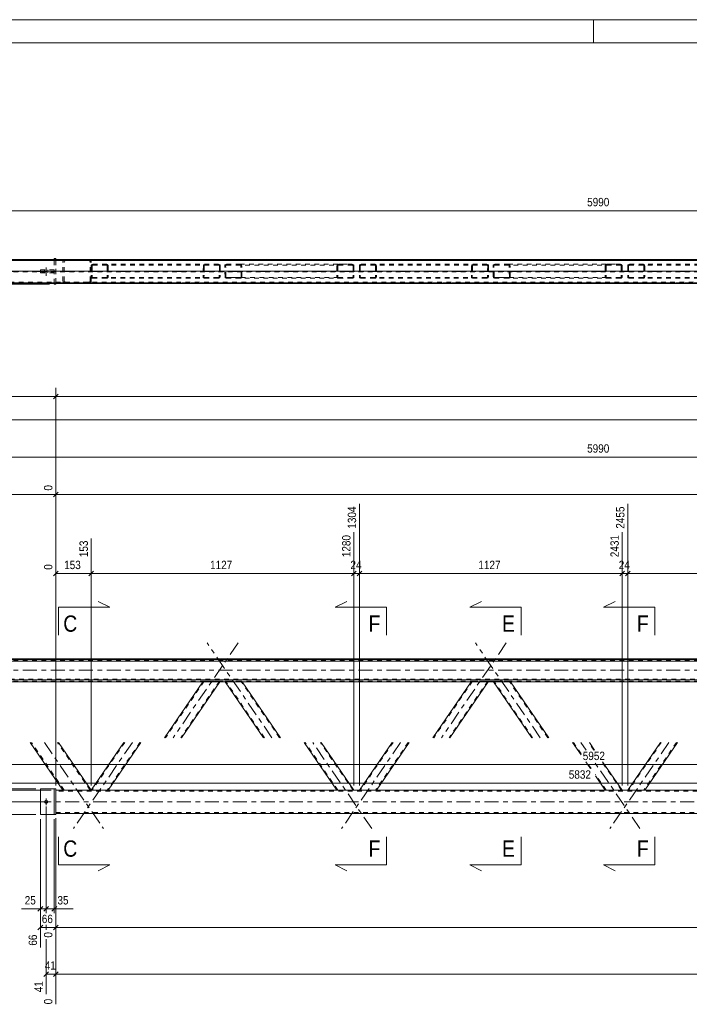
# Model space of a CAD drawing. Header units: millimetres. Extents: x 0 to 914, y 0 to 420.
# Tile 5 of 10: x 161 to 305, y 209 to 420. Entities that reach past the tile are written whole.
import ezdxf

# ---------------------------------------------------------------- set-up
doc = ezdxf.new("R2010")
doc.units = ezdxf.units.MM
for name, pattern in [('XKITLINE00', [0]), ('XKITLINE01', [4, 1, -1, 1, -1]), ('XKITLINE02', [4, 2, -2]), ('XKITLINE03', [6, 3, -1, 1, -1])]:
    doc.linetypes.add(name, pattern=pattern)
for name, color, linetype, lineweight in [('Arkusz rysunku', 3, 'Continuous', 0), ('Element', 2, 'Continuous', 0), ('Przekrój', 7, 'Continuous', 0), ('Wymiar', 4, 'Continuous', 0), ('Śruba', 3, 'Continuous', 0)]:
    doc.layers.add(name, color=color, linetype=linetype, lineweight=lineweight)
doc.styles.add('ARIAL', font='ARIAL.TTF')

msp = doc.modelspace()

# ---------------------------------------------------------------- linework, layer by layer
at = {"layer": 'Arkusz rysunku', "linetype": 'XKITLINE00', "lineweight": 0}
for p, q in [((914, 420), (0, 420)), ((284, 415), (284, 420)), ((909, 415), (5, 415))]:
    msp.add_line(p, q, dxfattribs=at)
at = {"layer": 'Element', "linetype": 'XKITLINE00', "lineweight": 0}
for p, q in [((733.78, 368.48), (135.58, 368.48)), ((135.58, 368.47), (733.78, 368.47)), ((135.58, 368.34), (733.78, 368.34)), ((135.58, 368.33), (733.78, 368.33)), ((168.32, 368.73), (168.32, 368.48)), ((168.62, 368.73), (168.32, 368.73)), ((168.62, 368.48), (168.62, 368.73)), ((135.58, 363.33), (447.5, 363.33)), ((168.32, 363.23), (168.32, 363.33)), ((168.32, 363.23), (168.62, 363.23)), ((168.62, 363.23), (168.62, 363.33)), ((135.58, 282.8), (733.78, 282.8)), ((135.58, 282.65), (733.78, 282.65)), ((733.78, 282.25), (135.58, 282.25)), ((135.58, 278.25), (733.78, 278.25)), ((717.57, 277.85), (151.85, 277.85)), ((200.22, 277.85), (191.99, 265.83)), ((203.85, 277.85), (195.62, 265.83)), ((213.2, 265.83), (204.98, 277.85)), ((216.84, 265.83), (208.61, 277.85)), ((257.78, 277.85), (249.56, 265.83)), ((261.42, 277.85), (253.19, 265.83)), ((270.77, 265.83), (262.54, 277.85)), ((274.4, 265.83), (266.18, 277.85)), ((163.16, 264.83), (170.18, 254.58)), ((169.22, 264.83), (176.24, 254.58)), ((183.25, 264.83), (176.24, 254.58)), ((186.88, 264.83), (179.87, 254.58)), ((228.96, 254.58), (221.94, 264.83)), ((232.59, 254.58), (225.58, 264.83)), ((240.82, 264.83), (233.8, 254.58)), ((244.45, 264.83), (237.44, 254.58)), ((281.35, 262.14), (279.51, 264.83)), ((284.26, 263.2), (283.14, 264.83)), ((298.38, 264.83), (291.37, 254.58)), ((302.02, 264.83), (295, 254.58)), ((283.36, 259.2), (282.35, 260.68)), ((290.16, 254.58), (285.98, 260.68)), ((286.52, 254.58), (284.41, 257.67)), ((165.32, 249.33), (165.32, 254.83)), ((165.32, 254.83), (168.32, 254.83)), ((168.62, 254.83), (168.32, 254.83)), ((168.32, 254.83), (168.32, 249.33)), ((168.62, 249.33), (168.62, 254.83)), ((170.18, 254.58), (168.62, 254.58)), ((175.75, 254.58), (170.18, 254.58)), ((176.2, 254.58), (175.75, 254.58)), ((176.24, 254.58), (176.2, 254.58)), ((424.3, 254.58), (176.24, 254.58)), ((168.62, 249.58), (424.3, 249.58)), ((168.32, 249.33), (165.32, 249.33)), ((168.32, 249.33), (168.62, 249.33))]:
    msp.add_line(p, q, dxfattribs=at)
at = {"layer": 'Element', "linetype": 'XKITLINE01', "lineweight": 0}
for p, q in [((175.75, 368.28), (146.58, 368.27)), ((175.75, 368.48), (151.66, 368.47)), ((168.32, 363.33), (168.32, 368.48)), ((168.62, 363.33), (168.62, 368.48)), ((168.62, 363.48), (168.62, 368.48)), ((700.73, 368.48), (168.62, 368.48)), ((168.62, 368.28), (700.73, 368.28)), ((170.18, 368.08), (170.21, 368.23)), ((170.18, 363.88), (170.18, 368.08)), ((170.44, 368.15), (170.42, 368.08)), ((170.42, 363.88), (170.42, 368.08)), ((170.49, 368.22), (170.44, 368.15)), ((170.47, 368.45), (170.66, 368.48)), ((170.57, 368.26), (170.49, 368.22)), ((170.66, 368.28), (170.57, 368.26)), ((175.75, 368.48), (175.94, 368.45)), ((175.84, 368.26), (175.75, 368.28)), ((175.92, 368.22), (175.84, 368.26)), ((175.97, 368.16), (175.92, 368.22)), ((175.99, 368.08), (175.97, 368.16)), ((175.99, 363.88), (175.99, 368.08)), ((176.2, 368.23), (176.23, 368.08)), ((176.24, 363.88), (176.23, 368.08)), ((135.58, 365.99), (447.5, 365.99)), ((135.58, 365.83), (447.5, 365.83)), ((168.32, 366.28), (165.32, 366.28)), ((165.32, 366.28), (165.32, 365.68)), ((168.32, 366.28), (168.32, 365.68)), ((176.24, 367.18), (176.26, 367.29)), ((176.24, 367.18), (176.24, 364.78)), ((176.26, 367.29), (176.34, 367.39)), ((176.34, 367.39), (176.46, 367.46)), ((176.43, 367.24), (176.42, 367.18)), ((176.42, 367.18), (176.42, 364.78)), ((176.47, 367.29), (176.43, 367.24)), ((176.46, 367.46), (176.6, 367.48)), ((176.53, 367.32), (176.47, 367.29)), ((176.6, 367.33), (176.53, 367.32)), ((203.57, 367.48), (176.6, 367.48)), ((203.57, 367.33), (176.6, 367.33)), ((179.51, 367.48), (179.65, 367.46)), ((179.58, 367.32), (179.51, 367.33)), ((179.64, 367.29), (179.58, 367.32)), ((179.67, 367.24), (179.64, 367.29)), ((179.65, 367.46), (179.76, 367.39)), ((179.69, 367.18), (179.67, 367.24)), ((179.69, 367.18), (179.69, 364.78)), ((179.76, 367.39), (179.84, 367.29)), ((179.84, 367.29), (179.87, 367.18)), ((179.87, 367.18), (179.87, 364.78)), ((200.3, 367.18), (200.24, 364.78)), ((200.33, 367.29), (200.3, 367.18)), ((200.41, 367.39), (200.33, 367.29)), ((200.53, 367.46), (200.41, 367.39)), ((200.48, 367.18), (200.43, 364.78)), ((200.48, 367.18), (200.49, 367.24)), ((200.49, 367.24), (200.53, 367.29)), ((200.67, 367.48), (200.53, 367.46)), ((200.53, 367.29), (200.59, 367.32)), ((200.59, 367.32), (200.66, 367.33)), ((203.71, 367.46), (203.57, 367.48)), ((203.57, 367.33), (203.64, 367.32)), ((203.64, 367.32), (203.7, 367.29)), ((203.7, 367.29), (203.74, 367.24)), ((203.75, 367.18), (203.7, 364.78)), ((203.83, 367.39), (203.71, 367.46)), ((203.74, 367.24), (203.75, 367.18)), ((203.91, 367.29), (203.83, 367.39)), ((203.93, 367.18), (203.88, 364.78)), ((203.93, 367.18), (203.91, 367.29)), ((204.92, 367.29), (204.9, 367.18)), ((204.95, 364.78), (204.9, 367.18)), ((205, 367.39), (204.92, 367.29)), ((205.12, 367.46), (205, 367.39)), ((205.08, 367.18), (205.09, 367.24)), ((205.13, 364.78), (205.08, 367.18)), ((205.09, 367.24), (205.13, 367.29)), ((205.25, 367.48), (205.12, 367.46)), ((205.13, 367.29), (205.19, 367.32)), ((205.19, 367.32), (205.26, 367.33)), ((205.25, 367.48), (208.16, 367.48)), ((205.26, 367.33), (229.32, 367.33)), ((205.26, 367.33), (208.17, 367.33)), ((208.16, 367.48), (232.23, 367.48)), ((208.3, 367.46), (208.16, 367.48)), ((208.17, 367.33), (208.23, 367.32)), ((208.23, 367.32), (208.29, 367.29)), ((208.29, 367.29), (208.34, 367.24)), ((208.42, 367.39), (208.3, 367.46)), ((208.34, 367.24), (208.35, 367.18)), ((208.4, 364.78), (208.35, 367.18)), ((208.5, 367.29), (208.42, 367.39)), ((208.53, 367.18), (208.5, 367.29)), ((208.58, 364.78), (208.53, 367.18)), ((228.96, 367.18), (228.99, 367.29)), ((228.96, 367.18), (228.96, 364.78)), ((228.99, 367.29), (229.06, 367.39)), ((229.06, 367.39), (229.18, 367.46)), ((229.15, 367.24), (229.14, 367.18)), ((229.14, 367.18), (229.14, 364.78)), ((229.19, 367.29), (229.15, 367.24)), ((229.18, 367.46), (229.32, 367.48)), ((229.25, 367.32), (229.19, 367.29)), ((229.32, 367.33), (229.25, 367.32)), ((229.32, 367.48), (232.23, 367.48)), ((229.32, 367.33), (232.23, 367.33)), ((232.23, 367.48), (232.37, 367.46)), ((232.3, 367.32), (232.23, 367.33)), ((232.36, 367.29), (232.3, 367.32)), ((232.4, 367.24), (232.36, 367.29)), ((232.37, 367.46), (232.49, 367.39)), ((232.41, 367.18), (232.4, 367.24)), ((232.41, 367.18), (232.41, 364.78)), ((232.49, 367.39), (232.57, 367.29)), ((232.57, 367.29), (232.59, 367.18)), ((232.59, 367.18), (232.59, 364.78)), ((233.8, 367.18), (233.83, 367.29)), ((233.8, 367.18), (233.8, 364.78)), ((233.83, 367.29), (233.91, 367.39)), ((233.91, 367.39), (234.03, 367.46)), ((234, 367.24), (233.98, 367.18)), ((233.98, 367.18), (233.98, 364.78)), ((234.04, 367.29), (234, 367.24)), ((234.03, 367.46), (234.16, 367.48)), ((234.09, 367.32), (234.04, 367.29)), ((234.16, 367.33), (234.09, 367.32)), ((261.14, 367.48), (234.16, 367.48)), ((261.14, 367.33), (234.16, 367.33)), ((237.07, 367.48), (237.21, 367.46)), ((237.14, 367.32), (237.07, 367.33)), ((237.2, 367.29), (237.14, 367.32)), ((237.24, 367.24), (237.2, 367.29)), ((237.21, 367.46), (237.33, 367.39)), ((237.25, 367.18), (237.24, 367.24)), ((237.25, 367.18), (237.25, 364.78)), ((237.33, 367.39), (237.41, 367.29)), ((237.41, 367.29), (237.44, 367.18)), ((237.44, 367.18), (237.44, 364.78)), ((257.86, 367.18), (257.81, 364.78)), ((257.89, 367.29), (257.86, 367.18)), ((257.97, 367.39), (257.89, 367.29)), ((258.09, 367.46), (257.97, 367.39)), ((258.04, 367.18), (257.99, 364.78)), ((258.04, 367.18), (258.06, 367.24)), ((258.06, 367.24), (258.1, 367.29)), ((258.23, 367.48), (258.09, 367.46)), ((258.1, 367.29), (258.16, 367.32)), ((258.16, 367.32), (258.23, 367.33)), ((261.28, 367.46), (261.14, 367.48)), ((261.14, 367.33), (261.21, 367.32)), ((261.21, 367.32), (261.26, 367.29)), ((261.26, 367.29), (261.3, 367.24)), ((261.32, 367.18), (261.26, 364.78)), ((261.4, 367.39), (261.28, 367.46)), ((261.3, 367.24), (261.32, 367.18)), ((261.47, 367.29), (261.4, 367.39)), ((261.5, 367.18), (261.45, 364.78)), ((261.5, 367.18), (261.47, 367.29)), ((262.49, 367.29), (262.46, 367.18)), ((262.51, 364.78), (262.46, 367.18)), ((262.56, 367.39), (262.49, 367.29)), ((262.68, 367.46), (262.56, 367.39)), ((262.64, 367.18), (262.66, 367.24)), ((262.7, 364.78), (262.64, 367.18)), ((262.66, 367.24), (262.7, 367.29)), ((262.82, 367.48), (262.68, 367.46)), ((262.7, 367.29), (262.75, 367.32)), ((262.75, 367.32), (262.82, 367.33)), ((262.82, 367.48), (265.73, 367.48)), ((262.82, 367.33), (286.89, 367.33)), ((262.82, 367.33), (265.73, 367.33)), ((265.73, 367.48), (289.8, 367.48)), ((265.87, 367.46), (265.73, 367.48)), ((265.73, 367.33), (265.8, 367.32)), ((265.8, 367.32), (265.86, 367.29)), ((265.86, 367.29), (265.9, 367.24)), ((265.99, 367.39), (265.87, 367.46)), ((265.9, 367.24), (265.92, 367.18)), ((265.97, 364.78), (265.92, 367.18)), ((266.07, 367.29), (265.99, 367.39)), ((266.1, 367.18), (266.07, 367.29)), ((266.15, 364.78), (266.1, 367.18)), ((286.52, 367.18), (286.55, 367.29)), ((286.52, 367.18), (286.52, 364.78)), ((286.55, 367.29), (286.63, 367.39)), ((286.63, 367.39), (286.75, 367.46)), ((286.72, 367.24), (286.71, 367.18)), ((286.71, 367.18), (286.71, 364.78)), ((286.76, 367.29), (286.72, 367.24)), ((286.75, 367.46), (286.89, 367.48)), ((286.82, 367.32), (286.76, 367.29)), ((286.89, 367.33), (286.82, 367.32)), ((286.89, 367.48), (289.8, 367.48)), ((286.89, 367.33), (289.8, 367.33)), ((289.8, 367.48), (289.93, 367.46)), ((289.87, 367.32), (289.8, 367.33)), ((289.92, 367.29), (289.87, 367.32)), ((289.96, 367.24), (289.92, 367.29)), ((289.93, 367.46), (290.05, 367.39)), ((289.98, 367.18), (289.96, 367.24)), ((289.98, 367.18), (289.98, 364.78)), ((290.05, 367.39), (290.13, 367.29)), ((290.13, 367.29), (290.16, 367.18)), ((290.16, 367.18), (290.16, 364.78)), ((291.37, 367.18), (291.39, 367.29)), ((291.37, 367.18), (291.37, 364.78)), ((291.39, 367.29), (291.47, 367.39)), ((291.47, 367.39), (291.59, 367.46)), ((291.56, 367.24), (291.55, 367.18)), ((291.55, 367.18), (291.55, 364.78)), ((291.6, 367.29), (291.56, 367.24)), ((291.59, 367.46), (291.73, 367.48)), ((291.66, 367.32), (291.6, 367.29)), ((291.73, 367.33), (291.66, 367.32)), ((318.71, 367.48), (291.73, 367.48)), ((318.7, 367.33), (291.73, 367.33)), ((294.64, 367.48), (294.78, 367.46)), ((294.71, 367.32), (294.64, 367.33)), ((294.77, 367.29), (294.71, 367.32)), ((294.81, 367.24), (294.77, 367.29)), ((294.78, 367.46), (294.9, 367.39)), ((294.82, 367.18), (294.81, 367.24)), ((294.82, 367.18), (294.82, 364.78)), ((294.9, 367.39), (294.97, 367.29)), ((294.97, 367.29), (295, 367.18)), ((295, 367.18), (295, 364.78)), ((146.68, 363.67), (175.75, 363.68)), ((168.32, 365.68), (165.32, 365.68)), ((447.5, 363.68), (168.62, 363.68)), ((170.21, 363.72), (170.18, 363.88)), ((170.42, 363.88), (170.44, 363.8)), ((170.44, 363.8), (170.49, 363.74)), ((170.49, 363.74), (170.57, 363.69)), ((170.57, 363.69), (170.66, 363.68)), ((175.75, 363.68), (175.84, 363.69)), ((175.84, 363.69), (175.92, 363.74)), ((175.92, 363.74), (175.98, 363.8)), ((175.98, 363.8), (175.99, 363.88)), ((176.24, 363.88), (176.2, 363.73)), ((176.26, 364.66), (176.24, 364.78)), ((176.34, 364.57), (176.26, 364.66)), ((176.46, 364.5), (176.34, 364.57)), ((176.42, 364.78), (176.43, 364.72)), ((176.43, 364.72), (176.47, 364.67)), ((176.6, 364.48), (176.46, 364.5)), ((176.47, 364.67), (176.53, 364.64)), ((176.53, 364.64), (176.6, 364.63)), ((203.51, 364.63), (176.6, 364.63)), ((203.51, 364.48), (176.6, 364.48)), ((179.51, 364.63), (179.58, 364.64)), ((179.65, 364.5), (179.51, 364.48)), ((179.58, 364.64), (179.64, 364.67)), ((179.64, 364.67), (179.67, 364.72)), ((179.76, 364.57), (179.65, 364.5)), ((179.67, 364.72), (179.69, 364.78)), ((179.84, 364.66), (179.76, 364.57)), ((179.87, 364.78), (179.84, 364.66)), ((200.24, 364.78), (200.27, 364.66)), ((200.27, 364.66), (200.35, 364.57)), ((200.35, 364.57), (200.46, 364.5)), ((200.44, 364.72), (200.43, 364.78)), ((200.48, 364.67), (200.44, 364.72)), ((200.46, 364.5), (200.6, 364.48)), ((200.54, 364.64), (200.48, 364.67)), ((200.6, 364.63), (200.54, 364.64)), ((203.58, 364.64), (203.51, 364.63)), ((203.51, 364.48), (203.65, 364.5)), ((203.64, 364.67), (203.58, 364.64)), ((203.68, 364.72), (203.64, 364.67)), ((203.65, 364.5), (203.77, 364.57)), ((203.7, 364.78), (203.68, 364.72)), ((203.77, 364.57), (203.85, 364.66)), ((203.85, 364.66), (203.88, 364.78)), ((204.95, 364.78), (204.98, 364.66)), ((204.98, 364.66), (205.06, 364.57)), ((205.06, 364.57), (205.18, 364.5)), ((205.15, 364.72), (205.13, 364.78)), ((205.19, 364.67), (205.15, 364.72)), ((205.18, 364.5), (205.32, 364.48)), ((205.25, 364.64), (205.19, 364.67)), ((205.32, 364.63), (205.25, 364.64)), ((229.32, 364.63), (205.32, 364.63)), ((205.32, 364.63), (208.22, 364.63)), ((208.23, 364.48), (205.32, 364.48)), ((208.29, 364.64), (208.22, 364.63)), ((208.23, 364.48), (208.37, 364.5)), ((232.23, 364.48), (208.23, 364.48)), ((208.35, 364.67), (208.29, 364.64)), ((208.39, 364.72), (208.35, 364.67)), ((208.37, 364.5), (208.48, 364.57)), ((208.4, 364.78), (208.39, 364.72)), ((208.48, 364.57), (208.56, 364.66)), ((208.56, 364.66), (208.58, 364.78)), ((228.99, 364.66), (228.96, 364.78)), ((229.06, 364.57), (228.99, 364.66)), ((229.18, 364.5), (229.06, 364.57)), ((229.14, 364.78), (229.15, 364.72)), ((229.15, 364.72), (229.19, 364.67)), ((229.32, 364.48), (229.18, 364.5)), ((229.19, 364.67), (229.25, 364.64)), ((229.25, 364.64), (229.32, 364.63)), ((232.23, 364.63), (229.32, 364.63)), ((229.32, 364.48), (232.23, 364.48)), ((232.23, 364.63), (232.3, 364.64)), ((232.37, 364.5), (232.23, 364.48)), ((232.3, 364.64), (232.36, 364.67)), ((232.36, 364.67), (232.4, 364.72)), ((232.49, 364.57), (232.37, 364.5)), ((232.4, 364.72), (232.41, 364.78)), ((232.57, 364.66), (232.49, 364.57)), ((232.59, 364.78), (232.57, 364.66)), ((233.83, 364.66), (233.8, 364.78)), ((233.91, 364.57), (233.83, 364.66)), ((234.03, 364.5), (233.91, 364.57)), ((233.98, 364.78), (234, 364.72)), ((234, 364.72), (234.04, 364.67)), ((234.16, 364.48), (234.03, 364.5)), ((234.04, 364.67), (234.09, 364.64)), ((234.09, 364.64), (234.16, 364.63)), ((261.08, 364.63), (234.16, 364.63)), ((261.08, 364.48), (234.16, 364.48)), ((237.07, 364.63), (237.14, 364.64)), ((237.21, 364.5), (237.07, 364.48)), ((237.14, 364.64), (237.2, 364.67)), ((237.2, 364.67), (237.24, 364.72)), ((237.33, 364.57), (237.21, 364.5)), ((237.24, 364.72), (237.25, 364.78)), ((237.41, 364.66), (237.33, 364.57)), ((237.44, 364.78), (237.41, 364.66)), ((257.81, 364.78), (257.84, 364.66)), ((257.84, 364.66), (257.91, 364.57)), ((257.91, 364.57), (258.03, 364.5)), ((258, 364.72), (257.99, 364.78)), ((258.04, 364.67), (258, 364.72)), ((258.03, 364.5), (258.17, 364.48)), ((258.1, 364.64), (258.04, 364.67)), ((258.17, 364.63), (258.1, 364.64)), ((261.15, 364.64), (261.08, 364.63)), ((261.08, 364.48), (261.22, 364.5)), ((261.21, 364.67), (261.15, 364.64)), ((261.25, 364.72), (261.21, 364.67)), ((261.22, 364.5), (261.33, 364.57)), ((261.26, 364.78), (261.25, 364.72)), ((261.33, 364.57), (261.42, 364.66)), ((261.42, 364.66), (261.45, 364.78)), ((262.51, 364.78), (262.54, 364.66)), ((262.54, 364.66), (262.63, 364.57)), ((262.63, 364.57), (262.74, 364.5)), ((262.71, 364.72), (262.7, 364.78)), ((262.75, 364.67), (262.71, 364.72)), ((262.74, 364.5), (262.88, 364.48)), ((262.81, 364.64), (262.75, 364.67)), ((262.88, 364.63), (262.81, 364.64)), ((286.89, 364.63), (262.88, 364.63)), ((262.88, 364.63), (265.79, 364.63)), ((265.79, 364.48), (262.88, 364.48)), ((265.86, 364.64), (265.79, 364.63)), ((265.79, 364.48), (265.93, 364.5)), ((289.8, 364.48), (265.79, 364.48)), ((265.92, 364.67), (265.86, 364.64)), ((265.96, 364.72), (265.92, 364.67)), ((265.93, 364.5), (266.05, 364.57)), ((265.97, 364.78), (265.96, 364.72)), ((266.05, 364.57), (266.12, 364.66)), ((266.12, 364.66), (266.15, 364.78)), ((286.55, 364.66), (286.52, 364.78)), ((286.63, 364.57), (286.55, 364.66)), ((286.75, 364.5), (286.63, 364.57)), ((286.71, 364.78), (286.72, 364.72)), ((286.72, 364.72), (286.76, 364.67)), ((286.89, 364.48), (286.75, 364.5)), ((286.76, 364.67), (286.82, 364.64)), ((286.82, 364.64), (286.89, 364.63)), ((289.8, 364.63), (286.89, 364.63)), ((286.89, 364.48), (289.8, 364.48)), ((289.8, 364.63), (289.87, 364.64)), ((289.93, 364.5), (289.8, 364.48)), ((289.87, 364.64), (289.92, 364.67)), ((289.92, 364.67), (289.96, 364.72)), ((290.05, 364.57), (289.93, 364.5)), ((289.96, 364.72), (289.98, 364.78)), ((290.13, 364.66), (290.05, 364.57)), ((290.16, 364.78), (290.13, 364.66)), ((291.39, 364.66), (291.37, 364.78)), ((291.47, 364.57), (291.39, 364.66)), ((291.59, 364.5), (291.47, 364.57)), ((291.55, 364.78), (291.56, 364.72)), ((291.56, 364.72), (291.6, 364.67)), ((291.73, 364.48), (291.59, 364.5)), ((291.6, 364.67), (291.66, 364.64)), ((291.66, 364.64), (291.73, 364.63)), ((318.64, 364.63), (291.73, 364.63)), ((318.64, 364.48), (291.73, 364.48)), ((294.64, 364.63), (294.71, 364.64)), ((294.78, 364.5), (294.64, 364.48)), ((294.71, 364.64), (294.77, 364.67)), ((294.77, 364.67), (294.81, 364.72)), ((294.9, 364.57), (294.78, 364.5)), ((294.81, 364.72), (294.82, 364.78)), ((294.97, 364.66), (294.9, 364.57)), ((295, 364.78), (294.97, 364.66)), ((135.58, 363.48), (447.5, 363.48)), ((447.5, 363.47), (135.58, 363.47)), ((135.58, 363.34), (447.5, 363.34)), ((146.68, 363.47), (175.75, 363.48)), ((447.5, 363.48), (168.62, 363.48)), ((170.66, 363.48), (170.48, 363.51)), ((175.94, 363.51), (175.75, 363.48)), ((135.58, 282.4), (733.78, 282.4)), ((135.58, 282.3), (733.78, 282.3)), ((733.78, 278.41), (135.58, 278.41)), ((733.78, 278.35), (135.58, 278.35)), ((135.58, 278.01), (733.78, 278.01)), ((200.48, 277.97), (192.17, 265.83)), ((203.75, 277.97), (195.44, 265.83)), ((200.24, 277.89), (200.22, 277.85)), ((200.24, 277.89), (200.3, 277.97)), ((200.24, 277.89), (200.27, 277.89)), ((200.27, 277.89), (200.35, 277.88)), ((200.33, 277.97), (200.3, 277.97)), ((200.41, 277.97), (200.33, 277.97)), ((200.35, 277.88), (200.46, 277.88)), ((200.53, 277.97), (200.41, 277.97)), ((200.44, 277.89), (200.43, 277.89)), ((200.48, 277.89), (200.44, 277.89)), ((200.46, 277.88), (200.6, 277.88)), ((200.48, 277.97), (200.49, 277.97)), ((200.54, 277.89), (200.48, 277.89)), ((200.49, 277.97), (200.53, 277.97)), ((200.67, 277.98), (200.53, 277.97)), ((200.53, 277.97), (200.59, 277.97)), ((200.6, 277.89), (200.54, 277.89)), ((200.59, 277.97), (200.66, 277.97)), ((200.6, 277.89), (203.51, 277.89)), ((200.6, 277.88), (203.51, 277.88)), ((200.66, 277.97), (203.57, 277.97)), ((200.67, 277.98), (203.57, 277.98)), ((203.58, 277.89), (203.51, 277.89)), ((203.51, 277.88), (203.65, 277.88)), ((203.71, 277.97), (203.57, 277.98)), ((203.57, 277.97), (203.64, 277.97)), ((203.64, 277.89), (203.58, 277.89)), ((203.64, 277.97), (203.7, 277.97)), ((203.68, 277.89), (203.64, 277.89)), ((203.65, 277.88), (203.77, 277.88)), ((203.7, 277.89), (203.68, 277.89)), ((203.7, 277.97), (203.74, 277.97)), ((203.83, 277.97), (203.71, 277.97)), ((203.74, 277.97), (203.75, 277.97)), ((203.77, 277.88), (203.85, 277.89)), ((203.91, 277.97), (203.83, 277.97)), ((203.88, 277.89), (203.85, 277.85)), ((203.85, 277.89), (203.88, 277.89)), ((203.88, 277.89), (203.93, 277.97)), ((203.93, 277.97), (203.91, 277.97)), ((204.95, 277.89), (204.9, 277.97)), ((204.92, 277.97), (204.9, 277.97)), ((205, 277.97), (204.92, 277.97)), ((204.98, 277.85), (204.95, 277.89)), ((204.95, 277.89), (204.98, 277.89)), ((204.98, 277.89), (205.06, 277.88)), ((205.12, 277.97), (205, 277.97)), ((205.06, 277.88), (205.18, 277.88)), ((213.39, 265.83), (205.08, 277.97)), ((205.08, 277.97), (205.13, 277.89)), ((205.08, 277.97), (205.09, 277.97)), ((205.09, 277.97), (205.13, 277.97)), ((205.25, 277.98), (205.12, 277.97)), ((205.13, 277.97), (205.19, 277.97)), ((205.15, 277.89), (205.13, 277.89)), ((205.19, 277.89), (205.15, 277.89)), ((205.18, 277.88), (205.32, 277.88)), ((205.19, 277.97), (205.26, 277.97)), ((205.25, 277.89), (205.19, 277.89)), ((205.25, 277.98), (208.16, 277.98)), ((205.32, 277.89), (205.25, 277.89)), ((205.26, 277.97), (208.17, 277.97)), ((205.32, 277.89), (208.22, 277.89)), ((205.32, 277.88), (208.23, 277.88)), ((208.3, 277.97), (208.16, 277.98)), ((208.17, 277.97), (208.23, 277.97)), ((208.29, 277.89), (208.22, 277.89)), ((208.23, 277.97), (208.29, 277.97)), ((208.23, 277.88), (208.37, 277.88)), ((208.29, 277.97), (208.34, 277.97)), ((208.35, 277.89), (208.29, 277.89)), ((208.42, 277.97), (208.3, 277.97)), ((208.34, 277.97), (208.35, 277.97)), ((216.66, 265.83), (208.35, 277.97)), ((208.35, 277.97), (208.4, 277.89)), ((208.39, 277.89), (208.35, 277.89)), ((208.37, 277.88), (208.48, 277.88)), ((208.4, 277.89), (208.39, 277.89)), ((208.5, 277.97), (208.42, 277.97)), ((208.48, 277.88), (208.56, 277.89)), ((208.53, 277.97), (208.5, 277.97)), ((208.58, 277.89), (208.53, 277.97)), ((208.56, 277.89), (208.58, 277.89)), ((208.61, 277.85), (208.58, 277.89)), ((258.04, 277.97), (249.74, 265.83)), ((261.32, 277.97), (253.01, 265.83)), ((257.81, 277.89), (257.78, 277.85)), ((257.81, 277.89), (257.86, 277.97)), ((257.81, 277.89), (257.84, 277.89)), ((257.84, 277.89), (257.91, 277.88)), ((257.89, 277.97), (257.86, 277.97)), ((257.97, 277.97), (257.89, 277.97)), ((257.91, 277.88), (258.03, 277.88)), ((258.09, 277.97), (257.97, 277.97)), ((258, 277.89), (257.99, 277.89)), ((258.04, 277.89), (258, 277.89)), ((258.03, 277.88), (258.17, 277.88)), ((258.04, 277.97), (258.06, 277.97)), ((258.1, 277.89), (258.04, 277.89)), ((258.06, 277.97), (258.1, 277.97)), ((258.23, 277.98), (258.09, 277.97)), ((258.1, 277.97), (258.16, 277.97)), ((258.17, 277.89), (258.1, 277.89)), ((258.16, 277.97), (258.23, 277.97)), ((258.17, 277.89), (261.08, 277.89)), ((258.17, 277.88), (261.08, 277.88)), ((258.23, 277.98), (261.14, 277.98)), ((258.23, 277.97), (261.14, 277.97)), ((261.15, 277.89), (261.08, 277.89)), ((261.08, 277.88), (261.22, 277.88)), ((261.28, 277.97), (261.14, 277.98)), ((261.14, 277.97), (261.21, 277.97)), ((261.21, 277.89), (261.15, 277.89)), ((261.21, 277.97), (261.26, 277.97)), ((261.25, 277.89), (261.21, 277.89)), ((261.22, 277.88), (261.33, 277.88)), ((261.26, 277.89), (261.25, 277.89)), ((261.26, 277.97), (261.3, 277.97)), ((261.4, 277.97), (261.28, 277.97)), ((261.3, 277.97), (261.32, 277.97)), ((261.33, 277.88), (261.42, 277.89)), ((261.47, 277.97), (261.4, 277.97)), ((261.45, 277.89), (261.42, 277.85)), ((261.42, 277.89), (261.45, 277.89)), ((261.45, 277.89), (261.5, 277.97)), ((261.5, 277.97), (261.47, 277.97)), ((262.51, 277.89), (262.46, 277.97)), ((262.49, 277.97), (262.46, 277.97)), ((262.56, 277.97), (262.49, 277.97)), ((262.54, 277.85), (262.51, 277.89)), ((262.51, 277.89), (262.54, 277.89)), ((262.54, 277.89), (262.63, 277.88)), ((262.68, 277.97), (262.56, 277.97)), ((262.63, 277.88), (262.74, 277.88)), ((270.95, 265.83), (262.64, 277.97)), ((262.64, 277.97), (262.7, 277.89)), ((262.64, 277.97), (262.66, 277.97)), ((262.66, 277.97), (262.7, 277.97)), ((262.82, 277.98), (262.68, 277.97)), ((262.7, 277.97), (262.75, 277.97)), ((262.71, 277.89), (262.7, 277.89)), ((262.75, 277.89), (262.71, 277.89)), ((262.74, 277.88), (262.88, 277.88)), ((262.75, 277.97), (262.82, 277.97)), ((262.81, 277.89), (262.75, 277.89)), ((262.88, 277.89), (262.81, 277.89)), ((262.82, 277.98), (265.73, 277.98)), ((262.82, 277.97), (265.73, 277.97)), ((262.88, 277.89), (265.79, 277.89)), ((262.88, 277.88), (265.79, 277.88)), ((265.87, 277.97), (265.73, 277.98)), ((265.73, 277.97), (265.8, 277.97)), ((265.86, 277.89), (265.79, 277.89)), ((265.79, 277.88), (265.93, 277.88)), ((265.8, 277.97), (265.86, 277.97)), ((265.86, 277.97), (265.9, 277.97)), ((265.92, 277.89), (265.86, 277.89)), ((265.99, 277.97), (265.87, 277.97)), ((265.9, 277.97), (265.92, 277.97)), ((274.22, 265.83), (265.92, 277.97)), ((265.92, 277.97), (265.97, 277.89)), ((265.96, 277.89), (265.92, 277.89)), ((265.93, 277.88), (266.05, 277.88)), ((265.97, 277.89), (265.96, 277.89)), ((266.07, 277.97), (265.99, 277.97)), ((266.05, 277.88), (266.12, 277.89)), ((266.1, 277.97), (266.07, 277.97)), ((266.15, 277.89), (266.1, 277.97)), ((266.12, 277.89), (266.15, 277.89)), ((266.18, 277.85), (266.15, 277.89)), ((170.42, 254.58), (163.4, 264.83)), ((175.99, 254.58), (168.98, 264.83)), ((183.43, 264.83), (176.42, 254.58)), ((186.7, 264.83), (179.69, 254.58)), ((229.14, 254.58), (222.13, 264.83)), ((232.41, 254.58), (225.4, 264.83)), ((241, 264.83), (233.98, 254.58)), ((244.27, 264.83), (237.25, 254.58)), ((281.35, 262.41), (279.69, 264.83)), ((284.08, 263.2), (282.96, 264.83)), ((298.56, 264.83), (291.55, 254.58)), ((301.84, 264.83), (294.82, 254.58)), ((283.54, 259.2), (282.53, 260.68)), ((289.98, 254.58), (285.8, 260.68)), ((286.71, 254.58), (284.41, 257.94)), ((168.32, 254.83), (168.32, 249.33)), ((168.62, 254.58), (168.62, 249.58)), ((424.3, 254.38), (168.62, 254.38)), ((176.24, 254.58), (170.18, 254.58)), ((170.18, 254.58), (170.18, 254.58)), ((170.18, 254.58), (170.18, 254.58)), ((170.42, 254.58), (170.42, 254.58)), ((170.66, 254.58), (170.66, 254.58)), ((175.75, 254.58), (176.09, 254.58)), ((175.99, 254.58), (175.99, 254.58)), ((176.24, 254.58), (176.23, 254.58)), ((179.87, 254.58), (176.24, 254.58)), ((176.24, 254.58), (176.24, 254.58)), ((232.59, 254.58), (228.96, 254.58)), ((237.44, 254.58), (233.8, 254.58)), ((290.16, 254.58), (286.52, 254.58)), ((295, 254.58), (291.37, 254.58)), ((168.62, 249.78), (424.3, 249.78))]:
    msp.add_line(p, q, dxfattribs=at)
at = {"layer": 'Element', "linetype": 'XKITLINE03', "lineweight": 0}
for p, q in [((127.74, 365.91), (447.5, 365.91)), ((143.52, 365.97), (178.85, 365.98)), ((158.62, 365.98), (447.5, 365.98)), ((207.74, 365.98), (172.41, 365.98)), ((236.42, 365.98), (201.09, 365.98)), ((265.3, 365.98), (229.97, 365.98)), ((293.99, 365.98), (258.66, 365.98)), ((322.87, 365.98), (287.54, 365.98)), ((207.74, 286.18), (193.81, 265.83)), ((215.02, 265.83), (201.09, 286.18)), ((265.3, 286.18), (251.37, 265.83)), ((272.59, 265.83), (258.66, 286.18)), ((125.58, 280.33), (743.78, 280.33)), ((166.19, 264.83), (178.85, 246.33)), ((185.07, 264.83), (172.41, 246.33)), ((236.42, 246.33), (223.76, 264.83)), ((242.63, 264.83), (229.97, 246.33)), ((282.44, 263.2), (281.33, 264.83)), ((300.2, 264.83), (287.54, 246.33)), ((293.99, 246.33), (284.17, 260.68)), ((158.62, 252.08), (424.3, 252.08))]:
    msp.add_line(p, q, dxfattribs=at)
at = {"layer": 'Element', "linetype": 'XKITLINE01', "lineweight": 0}
for centre, start, end in [((170.61, 368.02), 107.4215, 151.6837), ((175.8, 368.02), 28.3583, 72.6205), ((170.61, 363.94), 208.3583, 252.6205), ((175.8, 363.94), 287.4215, 331.6837)]:
    msp.add_arc(centre, 0.451, start, end, dxfattribs=at)
at = {"layer": 'Przekrój', "linetype": 'XKITLINE00', "lineweight": 0}
for p, q in [((180.24, 293.84), (177.74, 295.09)), ((228.59, 293.84), (231.09, 295.09)), ((257.5, 293.84), (260, 295.09)), ((286.16, 293.84), (288.66, 295.09)), ((169.24, 293.84), (169.24, 287.84)), ((169.24, 293.84), (175.24, 293.84)), ((175.24, 293.84), (180.24, 293.84)), ((233.59, 293.84), (228.59, 293.84)), ((239.59, 293.84), (233.59, 293.84)), ((239.59, 293.84), (239.59, 287.84)), ((262.5, 293.84), (257.5, 293.84)), ((268.5, 293.84), (262.5, 293.84)), ((268.5, 293.84), (268.5, 287.84)), ((291.16, 293.84), (286.16, 293.84)), ((297.16, 293.84), (291.16, 293.84)), ((297.16, 293.84), (297.16, 287.84)), ((169.24, 238.54), (169.24, 244.54)), ((239.59, 238.54), (239.59, 244.54)), ((268.5, 238.54), (268.5, 244.54)), ((297.16, 238.54), (297.16, 244.54)), ((169.24, 238.54), (175.24, 238.54)), ((175.24, 238.54), (180.24, 238.54)), ((180.24, 238.54), (177.74, 237.29)), ((228.59, 238.54), (231.09, 237.29)), ((233.59, 238.54), (228.59, 238.54)), ((239.59, 238.54), (233.59, 238.54)), ((257.5, 238.54), (260, 237.29)), ((262.5, 238.54), (257.5, 238.54)), ((268.5, 238.54), (262.5, 238.54)), ((286.16, 238.54), (288.66, 237.29)), ((291.16, 238.54), (286.16, 238.54)), ((297.16, 238.54), (291.16, 238.54))]:
    msp.add_line(p, q, dxfattribs=at)
at = {"layer": 'Wymiar', "linetype": 'XKITLINE00', "lineweight": 0}
for p, q in [((135.58, 378.98), (435.07, 378.98)), ((167.62, 368.48), (155.76, 368.48)), ((167.32, 363.23), (155.76, 363.23)), ((168.62, 255.58), (168.62, 340.94)), ((168.62, 255.58), (168.62, 340.94)), ((135.18, 339.08), (168.62, 339.08)), ((169.13, 339.59), (168.11, 338.57)), ((169.13, 339.59), (168.11, 338.57)), ((168.62, 339.08), (700.73, 339.08)), ((140.18, 334.08), (733.78, 334.08)), ((135.58, 326.08), (435.07, 326.08)), ((168.62, 255.58), (168.62, 320.23)), ((168.62, 255.58), (168.62, 320.23)), ((140.18, 318.08), (168.62, 318.08)), ((169.13, 318.59), (168.11, 317.57)), ((169.13, 318.59), (168.11, 317.57)), ((168.62, 318.08), (729.18, 318.08)), ((233.8, 255.58), (233.8, 316.06)), ((233.8, 304.2), (233.8, 316.06)), ((291.37, 255.58), (291.37, 316.06)), ((291.37, 304.2), (291.37, 316.06)), ((232.59, 255.58), (232.59, 309.94)), ((232.59, 304.2), (232.59, 309.94)), ((290.16, 304.2), (290.16, 309.94)), ((290.16, 255.58), (290.16, 309.94)), ((176.24, 255.58), (176.24, 308.6)), ((176.24, 255.58), (176.24, 308.6)), ((168.62, 255.58), (168.62, 303.23)), ((169.13, 301.59), (168.11, 300.57)), ((168.62, 301.08), (176.24, 301.08)), ((176.75, 301.59), (175.73, 300.57)), ((176.75, 301.59), (175.73, 300.57)), ((176.24, 301.08), (232.59, 301.08)), ((233.1, 301.59), (232.08, 300.57)), ((233.1, 301.59), (232.08, 300.57)), ((232.59, 255.58), (232.59, 301.68)), ((232.59, 301.08), (233.8, 301.08)), ((234.31, 301.59), (233.29, 300.57)), ((234.31, 301.59), (233.29, 300.57)), ((233.8, 255.58), (233.8, 301.68)), ((233.8, 301.08), (290.16, 301.08)), ((290.67, 301.59), (289.65, 300.57)), ((290.67, 301.59), (289.65, 300.57)), ((290.16, 255.58), (290.16, 301.68)), ((290.16, 301.08), (291.37, 301.08)), ((291.88, 301.59), (290.86, 300.57)), ((291.88, 301.59), (290.86, 300.57)), ((291.37, 255.58), (291.37, 301.68)), ((291.37, 301.08), (347.73, 301.08)), ((135.58, 260.08), (433.18, 260.08)), ((135.58, 256.08), (427.18, 256.08)), ((164.32, 254.83), (135.22, 254.83)), ((164.32, 254.83), (151.76, 254.83)), ((167.62, 254.58), (151.76, 254.58)), ((167.62, 254.58), (153.76, 254.58)), ((165.57, 252.08), (128.76, 252.08)), ((165.57, 252.08), (128.76, 252.08)), ((165.57, 252.08), (153.76, 252.08)), ((166.57, 251.08), (166.57, 228.2)), ((166.57, 251.08), (166.57, 228.2)), ((166.57, 251.08), (166.57, 228.2)), ((164.32, 249.33), (155.02, 249.33)), ((165.32, 248.33), (165.32, 228.2)), ((165.32, 248.33), (165.32, 220.79)), ((168.32, 248.33), (168.32, 228.2)), ((168.62, 248.58), (168.62, 228.2)), ((168.62, 248.58), (168.62, 228.2)), ((168.62, 248.58), (168.62, 222.92)), ((168.62, 248.58), (168.62, 228.2)), ((165.32, 229.08), (161.3, 229.08)), ((165.32, 229.08), (161.3, 229.08)), ((165.83, 229.59), (164.81, 228.57)), ((165.32, 229.08), (166.57, 229.08)), ((167.08, 229.59), (166.06, 228.57)), ((167.08, 229.59), (166.06, 228.57)), ((166.57, 229.08), (168.32, 229.08)), ((168.83, 229.59), (167.81, 228.57)), ((168.32, 229.08), (172.34, 229.08)), ((168.32, 229.08), (172.34, 229.08)), ((165.83, 225.59), (164.81, 224.57)), ((165.32, 225.08), (168.62, 225.08)), ((166.57, 225.68), (166.57, 224.62)), ((169.13, 225.59), (168.11, 224.57)), ((169.13, 225.59), (168.16, 224.62)), ((168.62, 225.68), (168.62, 208.6)), ((168.62, 225.68), (168.62, 218.2)), ((168.62, 225.68), (168.62, 222.92)), ((168.62, 225.08), (701.03, 225.08)), ((166.57, 222.56), (166.57, 210.79)), ((168.62, 215.68), (168.62, 208.6)), ((167.08, 215.59), (166.06, 214.57)), ((166.57, 215.08), (168.62, 215.08)), ((169.13, 215.59), (168.11, 214.57)), ((169.13, 215.59), (168.11, 214.57)), ((168.62, 215.08), (702.78, 215.08))]:
    msp.add_line(p, q, dxfattribs=at)
at = {"layer": 'Śruba', "linetype": 'XKITLINE02', "lineweight": 0}
for p, q in [((166.22, 366.28), (166.22, 365.68)), ((166.57, 366.78), (166.57, 365.03)), ((166.92, 366.28), (166.92, 365.68))]:
    msp.add_line(p, q, dxfattribs=at)
at = {"layer": 'Śruba', "linetype": 'XKITLINE00', "lineweight": 0}
for p, q in [((165.87, 252.08), (167.27, 252.08)), ((166.57, 252.78), (166.57, 251.38))]:
    msp.add_line(p, q, dxfattribs=at)
msp.add_circle((166.57, 252.08), 0.35, dxfattribs=at)

# ---------------------------------------------------------------- texts
at = {"layer": 'Przekrój', "style": 'ARIAL', "width": 0.85}
for s, p in [('C', (170.24, 288.59)), ('F', (235.74, 288.59)), ('E', (264.39, 288.59)), ('F', (293.31, 288.59)), ('C', (170.24, 240.29)), ('F', (235.74, 240.29)), ('E', (264.39, 240.29)), ('F', (293.31, 240.29))]:
    msp.add_text(s, height=3.5, dxfattribs=at).set_placement(p)
at = {"layer": 'Wymiar', "style": 'ARIAL', "width": 0.85}
for s, p in [('5990', (282.65, 379.94)), ('5990', (282.65, 327.04)), ('153', (170.43, 302.04)), ('1127', (201.74, 302.04)), ('24', (231.86, 302.04)), ('1127', (259.31, 302.04)), ('24', (289.43, 302.04)), ('5952', (281.71, 261.04)), ('5832', (278.71, 257.04)), ('25', (161.97, 230.04)), ('35', (168.99, 230.04)), ('66', (165.63, 226.04)), ('41', (166.26, 216.04))]:
    msp.add_text(s, height=1.8, dxfattribs=at).set_placement(p)
for s, p in [('0', (167.9, 318.9)), ('1304', (233.08, 310.72)), ('2455', (290.65, 310.72)), ('1280', (231.87, 304.6)), ('2431', (289.44, 304.6)), ('153', (175.52, 304.6)), ('0', (167.9, 301.9)), ('66', (164.6, 221.19)), ('0', (167.9, 222.92)), ('41', (165.85, 211.19)), ('0', (167.9, 208.6))]:
    msp.add_text(s, height=1.8, rotation=90.0002, dxfattribs=at).set_placement(p)

doc.saveas('drawing.dxf')
